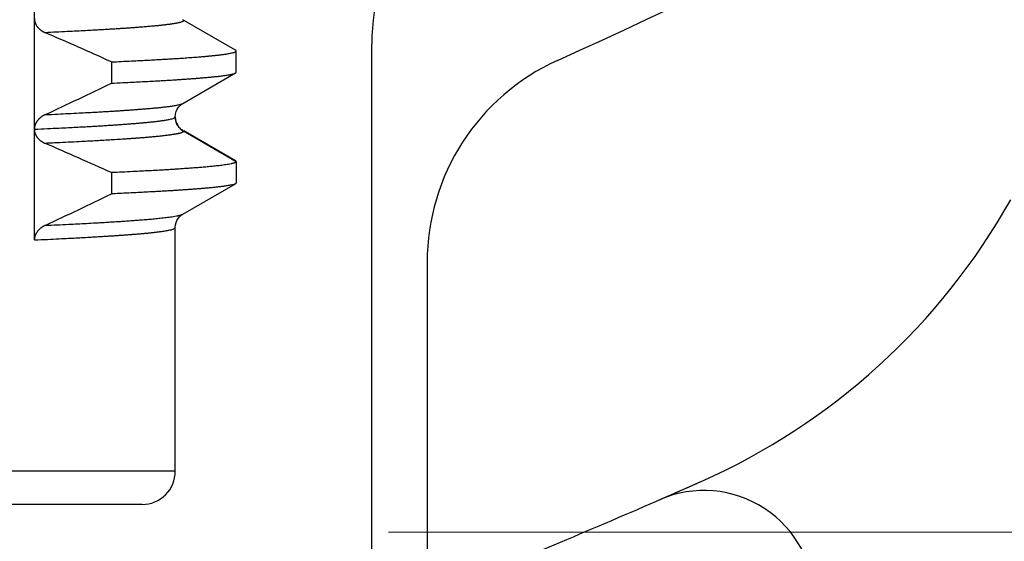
# Model space of a CAD drawing. Header units: millimetres. Extents: x 0 to 1071, y 0 to 742.
# Tile 45 of 127: x 169.82 to 178.71, y 428.47 to 433.18. Entities that reach past the tile are written whole.
import ezdxf

# ---------------------------------------------------------------- set-up
doc = ezdxf.new("R2010")
doc.units = ezdxf.units.MM
doc.header["$LTSCALE"] = 0.454724
doc.layers.add('NoLayerName_001', color=7, linetype='Continuous')
doc.layers.add('NoLayerName_002', color=7, linetype='Continuous')
doc.styles.get("Standard").update_dxf_attribs({"font": 'txt', "bigfont": 'extfont2'})
doc.dimstyles.get("Standard").update_dxf_attribs({"dimtxt": 2.5, "dimasz": 2.5, "dimexe": 1, "dimexo": 1, "dimtad": 1, "dimdec": 3, "dimzin": 0, "dimdsep": 46, "dimtxsty": 'Standard', "dimcen": 2.5, "dimadec": 3, "dimazin": 0, "dimtfac": 0.75, "dimtdec": 3, "dimtmove": 0, "dimatfit": 3, "dimfxl": 1, "dimarcsym": 0})

# ---------------------------------------------------------------- blocks, each defined once
blk = doc.blocks.new('_OPEN30')
at = {"color": 0, "linetype": 'ByBlock', "lineweight": -2}
for p, q in [((-1, 0.267949), (0, 0)), ((0, 0), (-1, -0.267949)), ((0, 0), (-1, 0))]:
    blk.add_line(p, q, dxfattribs=at)
blk = doc.blocks.new('*D93')
at = {"layer": 'Defpoints', "color": 0}
for p in [(200.9853, 487.5), (232.6932, 487.5), (170.65, 428.55)]:
    blk.add_point(p, dxfattribs=at)
at = {"layer": 'NoLayerName_002', "color": 0, "linetype": 'Continuous', "lineweight": 13}
for p, q in [((203.4853, 487.5), (235.1932, 487.5)), ((232.6932, 432.3), (232.6932, 483.75)), ((173.15, 428.55), (235.1932, 428.55))]:
    blk.add_line(p, q, dxfattribs=at)
at = {"layer": 'NoLayerName_002', "color": 0, "lineweight": 13, "xscale": 3.75, "yscale": 3.75, "zscale": 3.75}
for p, rotation in [((232.6932, 487.5), 90), ((232.6932, 428.55), 270)]:
    blk.add_blockref('_OPEN30', p, dxfattribs=dict(at, rotation=rotation))
at = {"layer": 'NoLayerName_002', "color": 0, "lineweight": 13, "insert": (225.8182, 458.025), "char_height": 8.75, "attachment_point": 5, "rotation": 90}
blk.add_mtext('\\W0.8000;５９', dxfattribs=at)

msp = doc.modelspace()

# ---------------------------------------------------------------- linework, layer by layer
at = {"layer": 'NoLayerName_001', "color": 60, "linetype": 'Continuous', "lineweight": 25}
for p, q in [((169.9528, 432.1899), (169.9528, 435.1875)), ((171.7689, 432.9031), (171.2933, 433.1779)), ((171.7752, 432.7041), (171.7752, 432.8958)), ((170.6486, 432.7967), (170.6486, 432.6049)), ((171.2934, 432.4219), (171.7689, 432.6968)), ((171.2272, 432.2758), (171.2252, 432.2999)), ((171.2252, 432.2998), (171.2252, 432.2999)), ((169.9528, 431.1889), (169.9528, 432.1876)), ((171.2934, 432.1779), (171.3002, 432.17)), ((171.7752, 431.8958), (171.3002, 432.17)), ((171.7689, 431.9031), (171.3019, 432.173)), ((171.7752, 431.8958), (171.7752, 431.7041)), ((170.6486, 431.7967), (170.6486, 431.6049)), ((171.2933, 431.4219), (171.7689, 431.6968)), ((171.2252, 431.2999), (171.2252, 431.3)), ((171.2252, 429.0999), (171.2252, 431.2999)), ((171.2252, 429.0999), (160.3252, 429.0999)), ((170.9252, 428.7999), (160.6252, 428.7999))]:
    msp.add_line(p, q, dxfattribs=at)
at = {"layer": 'NoLayerName_001', "color": 7, "linetype": 'Continuous', "lineweight": 25}
for p, q in [((173, 417.4909), (173, 432.9564)), ((173.5, 430.9867), (173.5, 427.2941))]:
    msp.add_line(p, q, dxfattribs=at)
at = {"layer": 'NoLayerName_001', "color": 60, "linetype": 'Continuous', "lineweight": 25}
for points in [[(171.2252, 432.2999), (171.2272, 432.3239), (171.2335, 432.3484), (171.2431, 432.3697), (171.2544, 432.3871), (171.2666, 432.4012), (171.2783, 432.4116), (171.2879, 432.4185), (171.2933, 432.4219)], [(171.2603, 432.2054), (171.25, 432.2188), (171.2406, 432.2348), (171.2327, 432.254), (171.2272, 432.2758)], [(171.2934, 432.1779), (171.287, 432.1819), (171.2794, 432.1873), (171.2705, 432.195), (171.2603, 432.2054)], [(171.2252, 431.2999), (171.2272, 431.3241), (171.2327, 431.3459), (171.2406, 431.365), (171.2501, 431.3811), (171.2603, 431.3944), (171.2705, 431.4049), (171.2794, 431.4125), (171.287, 431.418), (171.2934, 431.4219)]]:
    msp.add_lwpolyline(points, dxfattribs=at)
at = {"layer": 'NoLayerName_001', "color": 7, "linetype": 'Continuous', "lineweight": 25}
for centre, radius, start, end in [((150, 487.5), 60, 294.285917, 321.339192), ((150, 487.5), 60, 294.285917, 321.339192), ((175, 432.9564), 2, 114.62432, 180), ((175.5, 430.9867), 2, 114.28592, 180), ((175.5, 430.9867), 2, 114.28592, 180), ((173.5403, 434.4919), 6, 293.94544, 330.65038), ((150, 487.5), 64, 292.143221, 293.945442), ((150, 487.5), 64, 293.578178, 293.945442), ((176, 427.9265), 1, 0, 113.57818)]:
    msp.add_arc(centre, radius, start, end, dxfattribs=at)
at = {"layer": 'NoLayerName_001', "color": 60, "linetype": 'Continuous', "lineweight": 25}
for centre, radius, start, end in [((157.7218, 404.3257), 31.2681, 65.58027, 66.77887), ((152.4287, 470.182), 41.7612, 294.95832, 295.86725), ((171.3743, 432.2999), 0.1491, 180.06015, 186.74636), ((171.3765, 432.3001), 0.1513, 186.73542, 190.16084), ((171.375, 432.2998), 0.1498, 190.12922, 240.03816), ((157.7212, 403.3243), 31.2697, 65.5803, 66.77891), ((152.4275, 469.1845), 41.764, 294.95827, 295.86721), ((170.9252, 429.0999), 0.3, 269.99976, 0)]:
    msp.add_arc(centre, radius, start, end, dxfattribs=at)
for points, knots in [([(169.9528, 433.19), (169.9529, 433.1881), (169.9529, 433.1843), (169.9533, 433.1786), (169.954, 433.1729), (169.9549, 433.1673), (169.9561, 433.1617), (169.9576, 433.1561), (169.9593, 433.1506), (169.9613, 433.1453), (169.9635, 433.14), (169.966, 433.1348), (169.9688, 433.1298), (169.9717, 433.1249), (169.9748, 433.1201), (169.9782, 433.1155), (169.9817, 433.1109), (169.9854, 433.1066), (169.9892, 433.1023), (169.9932, 433.0983), (169.9974, 433.0943), (170.0017, 433.0905), (170.0061, 433.0869), (170.0106, 433.0834), (170.0153, 433.0801), (170.02, 433.0769), (170.0248, 433.0738), (170.0297, 433.0709), (170.0348, 433.0682), (170.0398, 433.0656), (170.045, 433.0631), (170.0485, 433.0616), (170.0502, 433.0608)], [0, 0, 0, 0, 0.0057064, 0.0114261, 0.0171551, 0.02289, 0.0286271, 0.0343634, 0.0400962, 0.0458236, 0.051547, 0.0572693, 0.0629924, 0.0687171, 0.0744429, 0.0801685, 0.0858915, 0.09161, 0.0973254, 0.1030396, 0.1087537, 0.1144684, 0.1201838, 0.1258995, 0.1316146, 0.1373288, 0.1430425, 0.1487554, 0.1544671, 0.1601768, 0.1658833, 0.1715851, 0.1715851, 0.1715851, 0.1715851]), ([(171.2933, 433.1779), (171.2956, 433.1752), (171.3043, 433.17), (171.2925, 433.1609), (171.2832, 433.1574), (171.2724, 433.1539), (171.2618, 433.1512), (171.251, 433.1487), (171.2401, 433.1465), (171.2293, 433.1445), (171.2184, 433.1426), (171.2075, 433.1408), (171.1966, 433.1391), (171.1856, 433.1375), (171.1747, 433.136), (171.1637, 433.1346), (171.1528, 433.1332), (171.1418, 433.1318), (171.1308, 433.1305), (171.1198, 433.1292), (171.1089, 433.128), (171.0979, 433.1268), (171.0869, 433.1256), (171.0759, 433.1245), (171.0649, 433.1234), (171.0539, 433.1223), (171.0429, 433.1212), (171.0282, 433.1199), (171.0099, 433.1182), (170.9879, 433.1162), (170.9658, 433.1143), (170.9438, 433.1125), (170.9218, 433.1108), (170.8998, 433.109), (170.8777, 433.1074), (170.852, 433.1055), (170.8226, 433.1033), (170.7895, 433.101), (170.7565, 433.0988), (170.7197, 433.0964), (170.694, 433.0948), (170.6793, 433.0938)], [0, 0, 0, 0, 0.0106375, 0.0213248, 0.0323595, 0.0434157, 0.0544656, 0.0655174, 0.0765689, 0.08762, 0.0986711, 0.1097224, 0.1207736, 0.1318249, 0.1428765, 0.1539283, 0.1649798, 0.1760312, 0.1870823, 0.1981335, 0.2091846, 0.2202357, 0.2312868, 0.2423379, 0.253389, 0.2644401, 0.2754913, 0.2865424, 0.3086446, 0.3307468, 0.3528489, 0.374951, 0.3970531, 0.4191552, 0.4412573, 0.4633594, 0.4965126, 0.5296657, 0.5628188, 0.5959719, 0.640176, 0.640176, 0.640176, 0.640176]), ([(170.6793, 433.0938), (170.6645, 433.0929), (170.6351, 433.0911), (170.5873, 433.0883), (170.5358, 433.0853), (170.477, 433.082), (170.4108, 433.0784), (170.3335, 433.0744), (170.2452, 433.07), (170.1496, 433.0654), (170.0833, 433.0624), (170.0502, 433.0608)], [0, 0, 0, 0, 0.0442041, 0.0884082, 0.1436634, 0.1989185, 0.2652246, 0.3425818, 0.43099, 0.5304493, 0.6299086, 0.6299086, 0.6299086, 0.6299086]), ([(170.6486, 432.7967), (170.6788, 432.7981), (170.7393, 432.8008), (170.825, 432.805), (170.9006, 432.8087), (170.9662, 432.8122), (171.0266, 432.8154), (171.0821, 432.8185), (171.1324, 432.8214), (171.1778, 432.8241), (171.2181, 432.8266), (171.2533, 432.8289), (171.2836, 432.8309), (171.3138, 432.8329), (171.344, 432.8351), (171.3742, 432.8372), (171.4044, 432.8395), (171.4295, 432.8415), (171.4496, 432.8431), (171.4647, 432.8444), (171.4798, 432.8456), (171.4949, 432.8469), (171.51, 432.8483), (171.5251, 432.8496), (171.5401, 432.8511), (171.5552, 432.8525), (171.5703, 432.854), (171.5853, 432.8556), (171.6004, 432.8573), (171.6154, 432.859), (171.6305, 432.8607), (171.6455, 432.8626), (171.6605, 432.8646), (171.6755, 432.8667), (171.6905, 432.869), (171.7054, 432.8714), (171.7203, 432.8742), (171.7352, 432.8772), (171.7496, 432.8812), (171.7648, 432.8846), (171.7715, 432.8926), (171.7752, 432.8958)], [0, 0, 0, 0, 0.090842, 0.181683, 0.257385, 0.317946, 0.378507, 0.439068, 0.484489, 0.529911, 0.575332, 0.605612, 0.635893, 0.666174, 0.696454, 0.726735, 0.757015, 0.787296, 0.802437, 0.817577, 0.832718, 0.847859, 0.863, 0.878141, 0.893282, 0.908423, 0.923564, 0.938704, 0.953844, 0.968985, 0.984125, 0.999266, 1.014406, 1.029548, 1.044689, 1.059829, 1.074969, 1.090113, 1.105247, 1.120401, 1.135143, 1.135143, 1.135143, 1.135143]), ([(171.7752, 432.8958), (171.7752, 432.8959), (171.7752, 432.8963), (171.7751, 432.8968), (171.7749, 432.8973), (171.7748, 432.8977), (171.7745, 432.8982), (171.7743, 432.8986), (171.774, 432.899), (171.7737, 432.8994), (171.7734, 432.8998), (171.773, 432.9001), (171.7727, 432.9005), (171.7723, 432.9008), (171.7719, 432.9011), (171.7715, 432.9014), (171.771, 432.9017), (171.7706, 432.902), (171.7702, 432.9023), (171.7697, 432.9026), (171.7693, 432.9028), (171.769, 432.903), (171.7689, 432.9031)], [0, 0, 0, 0, 0.00049748, 0.00099748, 0.00149905, 0.00199916, 0.00249564, 0.0029905, 0.00348575, 0.00398289, 0.00448291, 0.00498635, 0.00549335, 0.00600369, 0.00651683, 0.00703199, 0.00754815, 0.00806412, 0.00857856, 0.00908999, 0.00959684, 0.01009745, 0.01009745, 0.01009745, 0.01009745]), ([(170.6486, 432.6049), (170.6832, 432.6066), (170.7466, 432.6094), (170.8331, 432.6137), (170.9081, 432.6174), (170.9773, 432.621), (171.0407, 432.6245), (171.0983, 432.6277), (171.1502, 432.6308), (171.1963, 432.6336), (171.2366, 432.6361), (171.2712, 432.6384), (171.3057, 432.6407), (171.3403, 432.6431), (171.3748, 432.6456), (171.4036, 432.6478), (171.4266, 432.6495), (171.4439, 432.6509), (171.4612, 432.6523), (171.4784, 432.6538), (171.4957, 432.6553), (171.5129, 432.6568), (171.5302, 432.6584), (171.5474, 432.6601), (171.5646, 432.6618), (171.5819, 432.6635), (171.5991, 432.6654), (171.6163, 432.6673), (171.6335, 432.6694), (171.6507, 432.6716), (171.6678, 432.6739), (171.685, 432.6764), (171.7021, 432.6792), (171.7191, 432.6822), (171.7361, 432.6858), (171.753, 432.6898), (171.7635, 432.6946), (171.7689, 432.6968)], [0, 0, 0, 0, 0.103913, 0.190508, 0.259783, 0.329059, 0.398334, 0.450291, 0.502248, 0.554205, 0.588842, 0.62348, 0.658118, 0.692756, 0.727394, 0.762032, 0.779351, 0.79667, 0.81399, 0.831309, 0.848628, 0.865948, 0.883267, 0.900586, 0.917905, 0.935223, 0.952542, 0.969861, 0.987181, 1.0045, 1.021819, 1.039137, 1.056457, 1.073783, 1.091095, 1.108413, 1.125731, 1.125731, 1.125731, 1.125731]), ([(171.7689, 432.6968), (171.769, 432.6968), (171.7693, 432.697), (171.7697, 432.6973), (171.7701, 432.6975), (171.7705, 432.6978), (171.7709, 432.6981), (171.7713, 432.6984), (171.7717, 432.6987), (171.7721, 432.699), (171.7725, 432.6993), (171.7729, 432.6997), (171.7733, 432.7001), (171.7736, 432.7005), (171.774, 432.7009), (171.7743, 432.7013), (171.7745, 432.7017), (171.7748, 432.7022), (171.7749, 432.7026), (171.7751, 432.7031), (171.7752, 432.7036), (171.7752, 432.7039), (171.7752, 432.7041)], [0, 0, 0, 0, 0.00049022, 0.00097777, 0.0014648, 0.00195357, 0.00244637, 0.00294563, 0.00345381, 0.00397146, 0.00449553, 0.00502278, 0.00555025, 0.00607529, 0.00659569, 0.00710976, 0.00761646, 0.00811554, 0.00860777, 0.00909506, 0.00958064, 0.0100692, 0.0100692, 0.0100692, 0.0100692]), ([(170.0502, 432.3207), (170.0886, 432.3224), (170.159, 432.3256), (170.2614, 432.3306), (170.3509, 432.3351), (170.4277, 432.3392), (170.4916, 432.3426), (170.5492, 432.3459), (170.6068, 432.3492), (170.6579, 432.3523), (170.7026, 432.3551), (170.741, 432.3576), (170.7793, 432.3602), (170.8177, 432.3628), (170.856, 432.3656), (170.888, 432.368), (170.9135, 432.3699), (170.9327, 432.3715), (170.9518, 432.373), (170.971, 432.3746), (170.9901, 432.3762), (171.0093, 432.3779), (171.0284, 432.3797), (171.0475, 432.3815), (171.0666, 432.3834), (171.0858, 432.3853), (171.1049, 432.3874), (171.124, 432.3895), (171.1431, 432.3918), (171.1621, 432.3941), (171.1812, 432.3967), (171.2002, 432.3995), (171.2192, 432.4025), (171.2381, 432.4058), (171.2569, 432.4098), (171.2757, 432.4142), (171.2874, 432.4195), (171.2933, 432.4219)], [0, 0, 0, 0, 0.115297, 0.211377, 0.307458, 0.384322, 0.44197, 0.499619, 0.557267, 0.614916, 0.653348, 0.69178, 0.730213, 0.768645, 0.807077, 0.84551, 0.864726, 0.883942, 0.903159, 0.922376, 0.941593, 0.960809, 0.980025, 0.999242, 1.018458, 1.037674, 1.05689, 1.076106, 1.095323, 1.11454, 1.133755, 1.15297, 1.172188, 1.191412, 1.210621, 1.229835, 1.24905, 1.24905, 1.24905, 1.24905]), ([(170.0502, 432.3206), (170.0485, 432.3198), (170.045, 432.3182), (170.04, 432.3156), (170.0349, 432.3128), (170.03, 432.3099), (170.0251, 432.3069), (170.0204, 432.3037), (170.0157, 432.3004), (170.0111, 432.297), (170.0066, 432.2934), (170.0023, 432.2897), (169.998, 432.2858), (169.9939, 432.2818), (169.99, 432.2777), (169.9862, 432.2734), (169.9825, 432.269), (169.979, 432.2645), (169.9757, 432.2598), (169.9726, 432.255), (169.9696, 432.2501), (169.9669, 432.2451), (169.9643, 432.2399), (169.962, 432.2346), (169.9599, 432.2293), (169.9581, 432.2238), (169.9565, 432.2183), (169.9552, 432.2127), (169.9541, 432.207), (169.9534, 432.2013), (169.9529, 432.1956), (169.9529, 432.1918), (169.9528, 432.1899)], [0, 0, 0, 0, 0.0057149, 0.0114338, 0.0171555, 0.0228793, 0.0286045, 0.0343308, 0.0400584, 0.0457873, 0.0515172, 0.0572467, 0.0629751, 0.0687021, 0.0744277, 0.0801529, 0.0858788, 0.091607, 0.0973368, 0.1030678, 0.1087998, 0.1145335, 0.1202706, 0.1260131, 0.1317639, 0.1375218, 0.1432813, 0.1490376, 0.1547867, 0.1605259, 0.1662539, 0.1719708, 0.1719708, 0.1719708, 0.1719708]), ([(169.9528, 432.1889), (169.9927, 432.1907), (170.0667, 432.1941), (170.1691, 432.1991), (170.2545, 432.2034), (170.3285, 432.2072), (170.3967, 432.2109), (170.4593, 432.2145), (170.5162, 432.2178), (170.5674, 432.2208), (170.6129, 432.2237), (170.6527, 432.2263), (170.6868, 432.2285), (170.7209, 432.2309), (170.755, 432.2333), (170.7891, 432.2358), (170.8232, 432.2383), (170.8516, 432.2406), (170.8744, 432.2425), (170.8914, 432.2439), (170.9084, 432.2453), (170.9255, 432.2468), (170.9425, 432.2484), (170.9595, 432.2499), (170.9765, 432.2516), (170.9935, 432.2533), (171.0105, 432.255), (171.0275, 432.2569), (171.0445, 432.2588), (171.0615, 432.2607), (171.0785, 432.2628), (171.0954, 432.265), (171.1124, 432.2674), (171.1293, 432.2699), (171.1462, 432.2727), (171.163, 432.2757), (171.1798, 432.2791), (171.1961, 432.2836), (171.2133, 432.2873), (171.2209, 432.2962), (171.2252, 432.2998)], [0, 0, 0, 0, 0.119668, 0.222241, 0.307718, 0.3761, 0.444482, 0.512864, 0.564151, 0.615437, 0.666724, 0.700915, 0.735106, 0.769297, 0.803488, 0.837679, 0.87187, 0.906061, 0.923157, 0.940253, 0.957349, 0.974446, 0.991542, 1.008638, 1.025734, 1.04283, 1.059926, 1.077021, 1.094117, 1.111212, 1.128308, 1.145404, 1.1625, 1.179597, 1.196692, 1.213787, 1.230887, 1.247974, 1.265085, 1.281759, 1.281759, 1.281759, 1.281759]), ([(169.9528, 432.1876), (169.9529, 432.1858), (169.9529, 432.182), (169.9534, 432.1764), (169.9541, 432.1708), (169.9552, 432.1652), (169.9565, 432.1597), (169.9581, 432.1543), (169.9599, 432.1489), (169.962, 432.1437), (169.9643, 432.1385), (169.9668, 432.1334), (169.9696, 432.1285), (169.9725, 432.1237), (169.9756, 432.119), (169.9789, 432.1145), (169.9824, 432.11), (169.9861, 432.1057), (169.9899, 432.1016), (169.9939, 432.0976), (169.998, 432.0938), (170.0023, 432.09), (170.0066, 432.0865), (170.0111, 432.0831), (170.0157, 432.0798), (170.0204, 432.0766), (170.0251, 432.0736), (170.03, 432.0708), (170.0349, 432.0681), (170.0399, 432.0655), (170.045, 432.0631), (170.0485, 432.0616), (170.0502, 432.0608)], [0, 0, 0, 0, 0.0056235, 0.0112582, 0.016904, 0.0225595, 0.0282222, 0.0338882, 0.0395527, 0.0452106, 0.0508605, 0.0565052, 0.0621466, 0.0677861, 0.0734243, 0.0790612, 0.0846962, 0.0903291, 0.0959612, 0.1015941, 0.1072284, 0.1128645, 0.1185017, 0.1241392, 0.1297756, 0.1354103, 0.1410436, 0.1466757, 0.1523063, 0.1579349, 0.1635604, 0.1691819, 0.1691819, 0.1691819, 0.1691819]), ([(171.2079, 432.1409), (171.197, 432.1393), (171.1751, 432.1359), (171.1422, 432.1318), (171.1092, 432.128), (171.0763, 432.1245), (171.0433, 432.1212), (171.0102, 432.1182), (170.9772, 432.1153), (170.9441, 432.1125), (170.9111, 432.1099), (170.878, 432.1073), (170.8449, 432.1049), (170.8119, 432.1026), (170.7677, 432.0995), (170.7126, 432.0959), (170.6464, 432.0918), (170.5802, 432.0878), (170.5139, 432.084), (170.4477, 432.0804), (170.3704, 432.0763), (170.2821, 432.0718), (170.1717, 432.0664), (170.0944, 432.0629), (170.0502, 432.0608)], [0, 0, 0, 0, 0.033165, 0.066333, 0.0995, 0.132666, 0.165831, 0.198995, 0.23216, 0.265325, 0.298491, 0.331658, 0.364824, 0.397991, 0.431158, 0.49749, 0.563821, 0.630151, 0.696481, 0.76281, 0.82914, 0.928635, 1.028131, 1.160791, 1.160791, 1.160791, 1.160791]), ([(171.2128, 432.1417), (171.212, 432.1415), (171.2103, 432.1413), (171.2087, 432.141), (171.2079, 432.1409)], [0, 0, 0, 0, 0.002472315, 0.004944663, 0.004944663, 0.004944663, 0.004944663]), ([(171.3002, 432.17), (171.3, 432.1692), (171.2999, 432.1675), (171.2982, 432.1655), (171.2962, 432.1638), (171.2939, 432.1624), (171.2917, 432.1611), (171.2895, 432.1601), (171.2873, 432.1591), (171.285, 432.1582), (171.2827, 432.1573), (171.2804, 432.1565), (171.278, 432.1557), (171.2756, 432.155), (171.2733, 432.1543), (171.2709, 432.1536), (171.2685, 432.1529), (171.2661, 432.1523), (171.2637, 432.1517), (171.2613, 432.1511), (171.2589, 432.1505), (171.2565, 432.15), (171.2541, 432.1494), (171.2517, 432.1489), (171.2493, 432.1484), (171.2468, 432.1479), (171.2444, 432.1474), (171.242, 432.1469), (171.2396, 432.1464), (171.2371, 432.1459), (171.2347, 432.1455), (171.2323, 432.145), (171.2298, 432.1446), (171.2274, 432.1441), (171.225, 432.1437), (171.2225, 432.1433), (171.2201, 432.1429), (171.2177, 432.1425), (171.2152, 432.1421), (171.2136, 432.1418), (171.2128, 432.1417)], [0, 0, 0, 0, 0.0023945, 0.00491162, 0.00760001, 0.01028811, 0.01282664, 0.01526637, 0.01767824, 0.02011657, 0.02258422, 0.02506991, 0.027562, 0.0300492, 0.03252799, 0.03500066, 0.03746952, 0.03993673, 0.04240437, 0.04487381, 0.04734497, 0.04981749, 0.052291, 0.0547651, 0.05723939, 0.05971347, 0.06218717, 0.06466054, 0.06713364, 0.06960652, 0.07207922, 0.07455177, 0.0770242, 0.07949656, 0.08196886, 0.08444113, 0.08691339, 0.08938564, 0.09185791, 0.0943302, 0.0943302, 0.0943302, 0.0943302]), ([(171.7287, 431.876), (171.7208, 431.8744), (171.7051, 431.8712), (171.6813, 431.8675), (171.6574, 431.8642), (171.6336, 431.8611), (171.6096, 431.8583), (171.5857, 431.8556), (171.5618, 431.8532), (171.5378, 431.8508), (171.5138, 431.8486), (171.4898, 431.8465), (171.4658, 431.8444), (171.4418, 431.8425), (171.4178, 431.8406), (171.3938, 431.8387), (171.3698, 431.8369), (171.3458, 431.8352), (171.3138, 431.8329), (171.2737, 431.8302), (171.2257, 431.8271), (171.1776, 431.8241), (171.1295, 431.8212), (171.0734, 431.818), (171.0093, 431.8145), (170.9372, 431.8106), (170.857, 431.8065), (170.7689, 431.8022), (170.6967, 431.7988), (170.6566, 431.797), (170.6486, 431.7967)], [0, 0, 0, 0, 0.024077, 0.048163, 0.07225, 0.09633, 0.120408, 0.144486, 0.168564, 0.192643, 0.216723, 0.240803, 0.264883, 0.288962, 0.313041, 0.337119, 0.361198, 0.385277, 0.409356, 0.457514, 0.505671, 0.553829, 0.601987, 0.650145, 0.722381, 0.794618, 0.866854, 0.96317, 1.059486, 1.083565, 1.083565, 1.083565, 1.083565]), ([(171.7752, 431.8958), (171.7751, 431.8953), (171.775, 431.8943), (171.7743, 431.8929), (171.7733, 431.8917), (171.7722, 431.8907), (171.7709, 431.8898), (171.7697, 431.8889), (171.7684, 431.8882), (171.7671, 431.8875), (171.7658, 431.8869), (171.7644, 431.8862), (171.763, 431.8856), (171.7617, 431.8851), (171.7603, 431.8845), (171.7589, 431.884), (171.7575, 431.8835), (171.7561, 431.883), (171.7546, 431.8826), (171.7532, 431.8821), (171.7518, 431.8817), (171.7504, 431.8813), (171.7489, 431.8809), (171.7475, 431.8805), (171.7461, 431.8801), (171.7446, 431.8797), (171.7432, 431.8793), (171.7418, 431.879), (171.7403, 431.8786), (171.7389, 431.8783), (171.7374, 431.8779), (171.736, 431.8776), (171.7345, 431.8772), (171.7331, 431.8769), (171.7316, 431.8766), (171.7302, 431.8763), (171.7292, 431.8761), (171.7287, 431.876)], [0, 0, 0, 0, 0.00146904, 0.00298148, 0.00455102, 0.00612084, 0.00763352, 0.00911064, 0.01058125, 0.01206189, 0.01355133, 0.01504555, 0.01654012, 0.01803253, 0.01952318, 0.02101258, 0.02250118, 0.02398928, 0.02547715, 0.02696495, 0.02845278, 0.02994069, 0.03142866, 0.03291668, 0.03440474, 0.03589284, 0.037381, 0.03886921, 0.04035747, 0.04184577, 0.0433341, 0.04482244, 0.04631077, 0.04779906, 0.04928729, 0.05077544, 0.05226345, 0.05226345, 0.05226345, 0.05226345]), ([(171.7752, 431.8958), (171.7752, 431.8959), (171.7752, 431.8963), (171.7751, 431.8968), (171.7749, 431.8973), (171.7748, 431.8977), (171.7745, 431.8982), (171.7743, 431.8986), (171.774, 431.899), (171.7737, 431.8994), (171.7734, 431.8998), (171.773, 431.9001), (171.7727, 431.9005), (171.7723, 431.9008), (171.7719, 431.9011), (171.7715, 431.9014), (171.771, 431.9017), (171.7706, 431.902), (171.7702, 431.9023), (171.7697, 431.9026), (171.7693, 431.9028), (171.769, 431.903), (171.7689, 431.9031)], [0, 0, 0, 0, 0.00049786, 0.00099825, 0.00150024, 0.00200075, 0.00249763, 0.00299286, 0.00348849, 0.003986, 0.0044864, 0.00499022, 0.00549761, 0.00600833, 0.00652186, 0.00703741, 0.00755397, 0.00807034, 0.00858517, 0.00909699, 0.00960423, 0.01010523, 0.01010523, 0.01010523, 0.01010523]), ([(171.7689, 431.6968), (171.7635, 431.6946), (171.753, 431.6898), (171.736, 431.6858), (171.7191, 431.6822), (171.7021, 431.6792), (171.685, 431.6764), (171.6678, 431.6739), (171.6507, 431.6716), (171.6335, 431.6694), (171.6163, 431.6673), (171.5991, 431.6654), (171.5819, 431.6635), (171.5646, 431.6618), (171.5474, 431.6601), (171.5302, 431.6584), (171.5129, 431.6568), (171.4957, 431.6553), (171.4784, 431.6538), (171.4612, 431.6523), (171.4439, 431.6509), (171.4209, 431.6491), (171.3921, 431.6469), (171.3576, 431.6443), (171.323, 431.6419), (171.2884, 431.6395), (171.2539, 431.6372), (171.2193, 431.635), (171.179, 431.6325), (171.1329, 431.6297), (171.081, 431.6267), (171.0234, 431.6235), (170.96, 431.6201), (170.885, 431.6162), (170.8043, 431.6122), (170.7236, 431.6084), (170.6717, 431.606), (170.6486, 431.6049)], [0, 0, 0, 0, 0.017318, 0.034635, 0.051948, 0.069273, 0.086594, 0.103911, 0.12123, 0.138549, 0.155869, 0.173188, 0.190506, 0.207825, 0.225144, 0.242463, 0.259782, 0.277101, 0.29442, 0.31174, 0.329059, 0.346378, 0.381016, 0.415654, 0.450292, 0.484929, 0.519567, 0.554205, 0.588842, 0.640799, 0.692756, 0.744712, 0.813987, 0.883263, 0.969857, 1.056451, 1.125726, 1.125726, 1.125726, 1.125726]), ([(171.7752, 431.7041), (171.7752, 431.7039), (171.7752, 431.7036), (171.7751, 431.7031), (171.7749, 431.7026), (171.7748, 431.7021), (171.7745, 431.7017), (171.7743, 431.7013), (171.774, 431.7008), (171.7737, 431.7004), (171.7734, 431.7001), (171.773, 431.6997), (171.7727, 431.6994), (171.7723, 431.699), (171.7719, 431.6987), (171.7715, 431.6984), (171.771, 431.6981), (171.7706, 431.6978), (171.7702, 431.6975), (171.7697, 431.6973), (171.7693, 431.697), (171.769, 431.6968), (171.7689, 431.6968)], [0, 0, 0, 0, 0.00049786, 0.00099825, 0.00150024, 0.00200075, 0.00249763, 0.00299286, 0.00348849, 0.003986, 0.0044864, 0.00499022, 0.00549761, 0.00600833, 0.00652186, 0.00703741, 0.00755397, 0.00807034, 0.00858517, 0.00909699, 0.00960423, 0.01010523, 0.01010523, 0.01010523, 0.01010523]), ([(170.0502, 431.3206), (170.0858, 431.3223), (170.1569, 431.3255), (170.2547, 431.3303), (170.3436, 431.3347), (170.4236, 431.3389), (170.4948, 431.3428), (170.557, 431.3463), (170.6103, 431.3494), (170.6636, 431.3527), (170.7169, 431.356), (170.7702, 431.3595), (170.8146, 431.3626), (170.8501, 431.3651), (170.8768, 431.3671), (170.9034, 431.3691), (170.93, 431.3712), (170.9566, 431.3734), (170.9832, 431.3757), (171.0098, 431.378), (171.0364, 431.3804), (171.063, 431.383), (171.0896, 431.3857), (171.1161, 431.3886), (171.1427, 431.3917), (171.1692, 431.3951), (171.1956, 431.3987), (171.222, 431.4028), (171.2395, 431.4063), (171.2482, 431.408)], [0, 0, 0, 0, 0.106823, 0.213647, 0.293765, 0.373882, 0.453999, 0.507411, 0.560823, 0.614234, 0.667646, 0.721058, 0.774469, 0.801175, 0.827881, 0.854586, 0.881292, 0.907998, 0.934705, 0.961412, 0.988119, 1.014825, 1.04153, 1.068234, 1.094939, 1.121647, 1.148361, 1.175074, 1.201779, 1.201779, 1.201779, 1.201779]), ([(171.2482, 431.408), (171.249, 431.4082), (171.2505, 431.4085), (171.2529, 431.409), (171.2552, 431.4095), (171.2575, 431.41), (171.2598, 431.4106), (171.2621, 431.4111), (171.2644, 431.4117), (171.2666, 431.4123), (171.2689, 431.4129), (171.2712, 431.4135), (171.2735, 431.4142), (171.2758, 431.4149), (171.278, 431.4156), (171.2803, 431.4163), (171.2826, 431.4171), (171.2848, 431.4179), (171.287, 431.4188), (171.2891, 431.4197), (171.2913, 431.4207), (171.2926, 431.4215), (171.2933, 431.4219)], [0, 0, 0, 0, 0.00236509, 0.00472931, 0.00709295, 0.00945631, 0.01181969, 0.01418344, 0.0165479, 0.01891346, 0.02128051, 0.02364947, 0.0260208, 0.02839497, 0.03077209, 0.03315013, 0.03552675, 0.03790026, 0.0402698, 0.04263557, 0.04499897, 0.0473628, 0.0473628, 0.0473628, 0.0473628]), ([(170.0502, 431.3206), (170.0484, 431.3198), (170.045, 431.3182), (170.0399, 431.3155), (170.0348, 431.3128), (170.0298, 431.3098), (170.025, 431.3068), (170.0202, 431.3036), (170.0155, 431.3003), (170.0109, 431.2968), (170.0064, 431.2932), (170.002, 431.2894), (169.9978, 431.2855), (169.9936, 431.2815), (169.9897, 431.2773), (169.9858, 431.273), (169.9822, 431.2686), (169.9787, 431.264), (169.9753, 431.2593), (169.9722, 431.2545), (169.9692, 431.2495), (169.9665, 431.2444), (169.964, 431.2392), (169.9617, 431.2339), (169.9597, 431.2285), (169.9579, 431.223), (169.9563, 431.2174), (169.9551, 431.2118), (169.9541, 431.2061), (169.9534, 431.2004), (169.9529, 431.1946), (169.9529, 431.1908), (169.9528, 431.1889)], [0, 0, 0, 0, 0.0057476, 0.0114994, 0.0172542, 0.0230109, 0.028769, 0.034528, 0.0402879, 0.0460487, 0.0518102, 0.0575714, 0.0633317, 0.069091, 0.0748497, 0.0806088, 0.0863697, 0.092134, 0.0979002, 0.103667, 0.1094338, 0.1152008, 0.1209692, 0.1267411, 0.1325197, 0.1383048, 0.1440925, 0.1498787, 0.1556599, 0.1614332, 0.167196, 0.1729469, 0.1729469, 0.1729469, 0.1729469]), ([(169.9528, 431.1889), (169.9927, 431.1907), (170.0667, 431.1941), (170.1691, 431.1991), (170.2545, 431.2034), (170.3285, 431.2073), (170.3968, 431.2109), (170.4594, 431.2145), (170.5163, 431.2178), (170.5675, 431.2208), (170.613, 431.2237), (170.6528, 431.2263), (170.6869, 431.2285), (170.721, 431.2309), (170.7551, 431.2333), (170.7892, 431.2358), (170.8233, 431.2384), (170.8517, 431.2406), (170.8744, 431.2425), (170.8915, 431.2439), (170.9085, 431.2453), (170.9255, 431.2468), (170.9426, 431.2484), (170.9596, 431.25), (170.9766, 431.2516), (170.9936, 431.2533), (171.0106, 431.255), (171.0276, 431.2569), (171.0446, 431.2588), (171.0616, 431.2608), (171.0786, 431.2628), (171.0955, 431.2651), (171.1125, 431.2674), (171.1294, 431.2699), (171.1462, 431.2727), (171.1631, 431.2757), (171.1799, 431.2791), (171.1962, 431.2836), (171.2134, 431.2874), (171.221, 431.2963), (171.2252, 431.2999)], [0, 0, 0, 0, 0.119677, 0.222257, 0.30774, 0.376126, 0.444513, 0.5129, 0.56419, 0.61548, 0.666771, 0.700964, 0.735157, 0.769351, 0.803544, 0.837737, 0.871931, 0.906124, 0.923221, 0.940319, 0.957416, 0.974514, 0.991611, 1.008709, 1.025806, 1.042903, 1.06, 1.077096, 1.094193, 1.11129, 1.128387, 1.145484, 1.162582, 1.179679, 1.196776, 1.213872, 1.230973, 1.248062, 1.265175, 1.281827, 1.281827, 1.281827, 1.281827])]:
    msp.add_open_spline(points, degree=3, knots=knots, dxfattribs=at)

# ---------------------------------------------------------------- dimensions: what is measured, and where the dimension line sits
at = {"layer": 'NoLayerName_002', "color": 3, "linetype": 'Continuous', "lineweight": 13}
dim = msp.add_linear_dim(base=(232.6932, 487.5), p1=(170.65, 428.55), p2=(200.9853, 487.5), angle=90, text='\\W0.8000;５９', dimstyle='Standard', override={"dimtxt": 8.75, "dimasz": 3.75, "dimexe": 2.5, "dimexo": 2.5, "dimgap": 2.5, "dimzin": 8, "dimblk": 'OPEN30', "dimclrd": 0, "dimclre": 0, "dimclrt": 0, "dimtp": 0, "dimtm": 0, "dimlwd": 13, "dimlwe": 13}, dxfattribs=at)
dim.commit()
dim.dimension.update_dxf_attribs({"geometry": '*D93', "text_midpoint": (232.6932, 458.025), "dimtype": 160})

doc.saveas('drawing.dxf')
